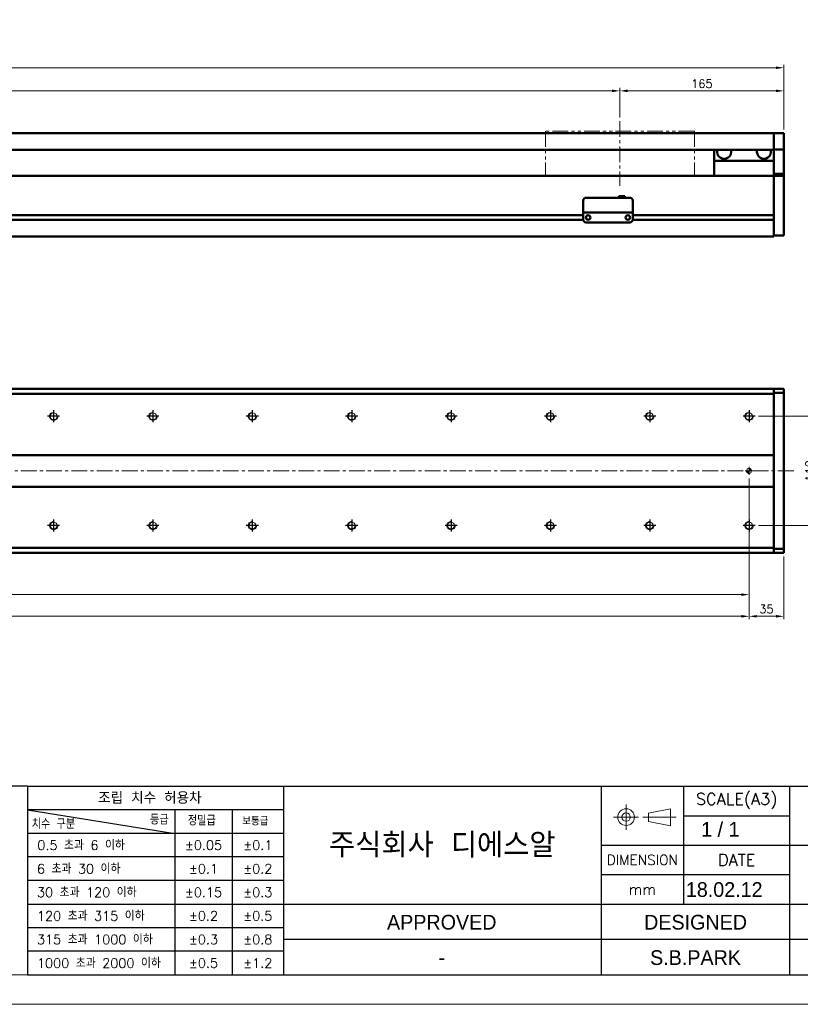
# Model space of a CAD drawing. Header units: millimetres. Extents: x 46891 to 51038, y 6223 to 10291.
# Tile 6 of 8: x 49800 to 50586, y 8529 to 9520. Entities that reach past the tile are written whole.
import ezdxf
from ezdxf.enums import TextEntityAlignment as Align

# ---------------------------------------------------------------- set-up
doc = ezdxf.new("R2010")
doc.units = ezdxf.units.MM
doc.header["$LTSCALE"] = 0.5
doc.linetypes.add('CENTER', pattern=[50.8, 31.75, -6.35, 6.35, -6.35])
doc.linetypes.add('PHANTOM', pattern=[63.5, 31.75, -6.35, 6.35, -6.35, 6.35, -6.35])
doc.layers.get('0').update_dxf_attribs({"lineweight": 20})
doc.layers.add('1', color=1, linetype='CENTER', lineweight=13)
doc.layers.add('외형선(ISO)', color=7, linetype='Continuous', lineweight=50)
for name, color, linetype in [('3', 3, 'Continuous'), ('C', 1, 'CENTER'), ('DIM', 4, 'Continuous')]:
    doc.layers.add(name, color=color, linetype=linetype)
doc.styles.add('ACISOGDT', font='amgdt.shx')
doc.styles.add('DSR TEXT', font='romans.shx', dxfattribs={"bigfont": 'whgtxt.shx'})
doc.styles.get("Standard").update_dxf_attribs({"font": 'romans.shx', "bigfont": 'whgtxt.shx'})
doc.dimstyles.new('DSR', dxfattribs={"dimscale": 2, "dimtxt": 3, "dimasz": 3, "dimexe": 0.5, "dimexo": 0.5, "dimgap": 0.5, "dimtad": 1, "dimdsep": 46, "dimtxsty": 'Standard', "dimcen": 2.5, "dimclrd": 4, "dimclre": 4, "dimclrt": 2, "dimadec": 0, "dimazin": 2, "dimtfac": 1, "dimtmove": 0, "dimatfit": 3, "dimfxl": 0, "dimlwd": -1, "dimlwe": -1, "dimarcsym": 0})

# ---------------------------------------------------------------- blocks, each defined once
blk = doc.blocks.new('A$C13F00394')
for p, q in [((109.11, 28.14), (105.34, 27.43)), ((105.34, 27.43), (105.34, 26.01)), ((109.11, 25.3), (109.11, 28.14)), ((105.34, 26.01), (109.11, 25.3))]:
    blk.add_line(p, q)
for radius in [1.42, 0.71]:
    blk.add_circle((101.56, 26.76), radius)
at = {"layer": '1'}
for p, q in [((101.56, 28.89), (101.56, 24.63)), ((103.69, 26.76), (99.44, 26.76)), ((104.41, 26.76), (110.04, 26.76))]:
    blk.add_line(p, q, dxfattribs=at)
at = {"layer": '3'}
for p, q in [((0, 32), (-207.68, 32)), ((0, 32), (202.32, 32)), ((0, 32), (0, 0)), ((43.43, 32), (43.43, 0)), ((97.32, 32), (97.32, 12)), ((111.32, 32), (111.32, 12)), ((129.32, 32), (129.32, 0)), ((0, 28), (25, 24)), ((43.43, 28), (0, 28)), ((25, 28), (25, 0)), ((34.7, 28), (34.7, 0)), ((111.32, 27), (129.32, 27)), ((43.43, 24), (0, 24)), ((97.32, 22), (202.32, 22)), ((43.43, 20), (0, 20)), ((97.32, 17), (129.32, 17)), ((43.43, 16), (0, 16)), ((0, 12), (129.32, 12)), ((97.32, 12), (97.32, 0)), ((129.32, 12), (202.32, 12)), ((43.43, 8), (0, 8)), ((97.32, 6), (43.43, 6)), ((129.32, 6), (97.32, 6)), ((202.32, 6), (129.32, 6)), ((43.43, 4), (0, 4)), ((0, 0), (202.32, 0))]:
    blk.add_line(p, q, dxfattribs=at)
at = {"color": 0, "style": 'DSR TEXT'}
for s, height, p in [('조립 치수 허용차', 2, (11.97, 29.02)), ('등급', 1.5, (20.77, 25.52)), ('정밀급', 1.5, (27.18, 25.37)), ('보통급', 1.3, (36.41, 25.38)), ('치수 구분', 1.5, (0.69, 24.78)), (' 0.5 초과 6 이하', 1.6, (0.56, 21.19)), (' 6 초과 30 이하', 1.6, (0.49, 17.19)), (' 30 초과 120 이하', 1.6, (0.49, 13.19)), (' 120 초과 315 이하', 1.6, (0.49, 9.19)), (' 315 초과 1000 이하', 1.6, (0.49, 5.19)), (' 1000 초과 2000 이하', 1.6, (0.49, 1.19))]:
    blk.add_text(s, height=height, dxfattribs=at).set_placement(p)
at = {"color": 7, "style": 'ACISOGDT'}
for s, p in [('APPROVED', (70.28, 8.93)), ('DESIGNED', (113.35, 8.93))]:
    blk.add_text(s, height=2.5, dxfattribs=at).set_placement(p, align=Align.MIDDLE_CENTER)
at = {"color": 7, "attachment_point": 5, "style": 'DSR TEXT'}
for s, insert, char_height in [('SCALE(A3)', (120.32, 29.5), 2), ('주식회사 디에스알', (70.37, 22), 4.2), ('DIMENSION', (104.32, 19.5), 1.7), ('DATE', (120.32, 19.5), 2), ('mm', (104.32, 14.5), 1.8)]:
    blk.add_mtext(s, dxfattribs=dict(at, insert=insert, char_height=char_height))
at = {"color": 0, "char_height": 1.6, "attachment_point": 5, "style": 'DSR TEXT'}
for s, insert in [('%%P0.05', (29.85, 22)), ('%%P0.1', (39.07, 22)), ('%%P0.1', (29.85, 18)), ('%%P0.2', (39.07, 18)), ('%%P0.15', (29.85, 14)), ('%%P0.3', (39.07, 14)), ('%%P0.2', (29.85, 10)), ('%%P0.5', (39.07, 10)), ('%%P0.3', (29.85, 6)), ('%%P0.8', (39.07, 6)), ('%%P0.5', (29.85, 2)), ('%%P1.2', (39.07, 2))]:
    blk.add_mtext(s, dxfattribs=dict(at, insert=insert))
blk = doc.blocks.new('A$C1C1952E1')
at = {"color": 1}
blk.add_lwpolyline([(0, 0), (420, 0), (420, 297), (0, 297)], close=True, dxfattribs=at)
at = {"color": 3}
blk.add_lwpolyline([(5, 5), (415, 5), (415, 292), (5, 292)], close=True, dxfattribs=at)
blk = doc.blocks.new('*D78')
at = {"color": 1, "linetype": 'ByBlock'}
for p, q in [((49004.5, 9421.41), (49004.5, 9451.32)), ((49012.3, 9448.32), (50396.7, 9448.32)), ((50404.5, 9421.41), (50404.5, 9451.32))]:
    blk.add_line(p, q, dxfattribs=at)
at = {"color": 1}
for points in [[(49012.3, 9449.62), (49012.3, 9447.02), (49004.5, 9448.32)], [(50396.7, 9449.62), (50396.7, 9447.02), (50404.5, 9448.32)]]:
    blk.add_solid(points, dxfattribs=at)
at = {"layer": 'Defpoints', "color": 0}
for p in [(50404.5, 9448.32), (49004.5, 9417.81), (50404.5, 9417.81)]:
    blk.add_point(p, dxfattribs=at)
at = {"color": 3, "insert": (49704.5, 9455.52), "char_height": 8.4, "attachment_point": 5, "style": 'DSR TEXT'}
blk.add_mtext('STROKE : 1400', dxfattribs=at)
blk = doc.blocks.new('*D79')
at = {"color": 1, "linetype": 'ByBlock'}
for p, q in [((50404.5, 9421.41), (50404.5, 9451.32)), ((50412.3, 9448.32), (50561.7, 9448.32)), ((50569.5, 9409.41), (50569.5, 9451.32))]:
    blk.add_line(p, q, dxfattribs=at)
at = {"color": 1}
for points in [[(50412.3, 9449.62), (50412.3, 9447.02), (50404.5, 9448.32)], [(50561.7, 9449.62), (50561.7, 9447.02), (50569.5, 9448.32)]]:
    blk.add_solid(points, dxfattribs=at)
at = {"layer": 'Defpoints', "color": 0}
for p in [(50569.5, 9448.32), (50404.5, 9417.81), (50569.5, 9405.81)]:
    blk.add_point(p, dxfattribs=at)
at = {"color": 3, "insert": (50487, 9455.52), "char_height": 8.4, "attachment_point": 5, "style": 'DSR TEXT'}
blk.add_mtext('165', dxfattribs=at)
blk = doc.blocks.new('*D80')
at = {"color": 1, "linetype": 'ByBlock'}
for p, q in [((48799.5, 9409.41), (48799.5, 9474.57)), ((50569.5, 9409.41), (50569.5, 9474.57)), ((50561.7, 9471.57), (48807.3, 9471.57))]:
    blk.add_line(p, q, dxfattribs=at)
at = {"color": 1}
for points in [[(48807.3, 9472.87), (48807.3, 9470.27), (48799.5, 9471.57)], [(50561.7, 9472.87), (50561.7, 9470.27), (50569.5, 9471.57)]]:
    blk.add_solid(points, dxfattribs=at)
at = {"layer": 'Defpoints', "color": 0}
for p in [(48799.5, 9471.57), (48799.5, 9405.81), (50569.5, 9405.81)]:
    blk.add_point(p, dxfattribs=at)
at = {"color": 3, "insert": (49684.5, 9478.77), "char_height": 8.4, "attachment_point": 5, "style": 'DSR TEXT'}
blk.add_mtext('1770', dxfattribs=at)
blk = doc.blocks.new('A$C33E56CC6')
h = blk.add_hatch()
h.set_pattern_fill('ANSI31', color=256, style=0)
h.set_pattern_definition([(45, (-7065.45672, -6508.5399), (-0.0883883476, 0.0883883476), [])])
h.paths.add_polyline_path([(4, 6.5, 0.414214), (1.5, 4), (4, 4)])
h.paths.add_polyline_path([(6.5, 4), (4, 4), (4, 1.5, 0.414214)])
blk.add_circle((4, 4), 2.5)
at = {"layer": '1'}
for p, q in [((0, 4), (8, 4)), ((4, 0), (4, 8))]:
    blk.add_line(p, q, dxfattribs=at)
blk = doc.blocks.new('tap8')
blk.add_circle((0, 0), 3.4)
at = {"layer": 'C', "color": 1, "linetype": 'CENTER'}
for p, q in [((-6.05, 0), (6.05, 0)), ((0, -6.05), (0, 6.05))]:
    blk.add_line(p, q, dxfattribs=at)
at = {"layer": 'DIM', "color": 3}
blk.add_arc((0, 0), 4, 263.84551, 189.43144, dxfattribs=at)
blk = doc.blocks.new('*D92')
at = {"color": 1, "linetype": 'ByBlock'}
for p, q in [((48834.5, 9001.15), (48834.5, 8916.49)), ((50534.5, 9001.15), (50534.5, 8916.49)), ((48842.3, 8919.49), (50526.7, 8919.49))]:
    blk.add_line(p, q, dxfattribs=at)
at = {"color": 1}
for points in [[(48842.3, 8920.79), (48842.3, 8918.19), (48834.5, 8919.49)], [(50526.7, 8920.79), (50526.7, 8918.19), (50534.5, 8919.49)]]:
    blk.add_solid(points, dxfattribs=at)
at = {"layer": 'Defpoints', "color": 0}
for p in [(48834.5, 9004.75), (50534.5, 9004.75), (50534.5, 8919.49)]:
    blk.add_point(p, dxfattribs=at)
at = {"color": 3, "insert": (49684.5, 8926.69), "char_height": 8.4, "attachment_point": 5, "style": 'DSR TEXT'}
blk.add_mtext('17X100PITCH=1700', dxfattribs=at)
blk = doc.blocks.new('*D93')
at = {"color": 1, "linetype": 'ByBlock'}
for p, q in [((50534.5, 9001.15), (50534.5, 8916.49)), ((50569.5, 8979.7), (50569.5, 8916.49)), ((50542.3, 8919.49), (50561.7, 8919.49))]:
    blk.add_line(p, q, dxfattribs=at)
at = {"color": 1}
for points in [[(50542.3, 8920.79), (50542.3, 8918.19), (50534.5, 8919.49)], [(50561.7, 8920.79), (50561.7, 8918.19), (50569.5, 8919.49)]]:
    blk.add_solid(points, dxfattribs=at)
at = {"layer": 'Defpoints', "color": 0}
for p in [(50534.5, 9004.75), (50569.5, 8983.3), (50569.5, 8919.49)]:
    blk.add_point(p, dxfattribs=at)
at = {"color": 3, "insert": (50552, 8926.69), "char_height": 8.4, "attachment_point": 5, "style": 'DSR TEXT'}
blk.add_mtext('35', dxfattribs=at)
blk = doc.blocks.new('*D94')
at = {"color": 1, "linetype": 'ByBlock'}
for p, q in [((48834.5, 9058.2), (48834.5, 8938.3)), ((50534.5, 9058.2), (50534.5, 8938.3)), ((48842.3, 8941.3), (50526.7, 8941.3))]:
    blk.add_line(p, q, dxfattribs=at)
at = {"color": 1}
for points in [[(48842.3, 8942.6), (48842.3, 8940), (48834.5, 8941.3)], [(50526.7, 8942.6), (50526.7, 8940), (50534.5, 8941.3)]]:
    blk.add_solid(points, dxfattribs=at)
at = {"layer": 'Defpoints', "color": 0}
for p in [(48834.5, 9061.8), (50534.5, 9061.8), (50534.5, 8941.3)]:
    blk.add_point(p, dxfattribs=at)
at = {"color": 3, "insert": (49684.5, 8948.5), "char_height": 8.4, "attachment_point": 5, "style": 'DSR TEXT'}
blk.add_mtext('1700%%P0.02', dxfattribs=at)
blk = doc.blocks.new('*D96')
at = {"color": 1, "linetype": 'ByBlock'}
for p, q in [((50544.15, 9120.8), (50605.79, 9120.8)), ((50602.79, 9018.6), (50602.79, 9113)), ((50544.15, 9010.8), (50605.79, 9010.8))]:
    blk.add_line(p, q, dxfattribs=at)
at = {"color": 1}
for points in [[(50601.48, 9113), (50604.09, 9113), (50602.79, 9120.8)], [(50601.48, 9018.6), (50604.09, 9018.6), (50602.79, 9010.8)]]:
    blk.add_solid(points, dxfattribs=at)
at = {"layer": 'Defpoints', "color": 0}
for p in [(50540.55, 9120.8), (50602.79, 9120.8), (50540.55, 9010.8)]:
    blk.add_point(p, dxfattribs=at)
at = {"color": 3, "insert": (50595.59, 9065.8), "char_height": 8.4, "attachment_point": 5, "rotation": 90, "style": 'DSR TEXT'}
blk.add_mtext('110', dxfattribs=at)

msp = doc.modelspace()

# ---------------------------------------------------------------- linework, layer by layer
at = {"color": 6, "linetype": 'PHANTOM'}
for p, q in [((50479.50234, 9407.81317), (50329.50234, 9407.81317)), ((50329.50234, 9407.81317), (50329.50234, 9362.81317)), ((50479.50234, 9407.81317), (50479.50234, 9362.81317))]:
    msp.add_line(p, q, dxfattribs=at)
at = {"layer": '1'}
for p, q in [((50404.50234, 9417.81317), (50404.50234, 9352.81317)), ((50579.50234, 9065.80108), (48789.50234, 9065.80108))]:
    msp.add_line(p, q, dxfattribs=at)
at = {"layer": '3'}
msp.add_line((49808.28287, 8558.65502), (51008.40982, 8558.65502), dxfattribs=at)
at = {"layer": '외형선(ISO)'}
for p, q in [((50559.50234, 9405.81317), (49079.50234, 9405.81317)), ((50559.50234, 9405.81317), (50559.50234, 9403.81317)), ((50559.50234, 9405.81317), (50569.50234, 9405.81317)), ((50559.50234, 9403.81317), (50559.50234, 9405.81317)), ((50569.50234, 9403.81317), (50569.50234, 9405.81317)), ((50559.50234, 9402.30045), (50559.50234, 9403.81317)), ((50559.50234, 9403.81317), (50559.50234, 9402.30045)), ((50559.50234, 9401.80147), (50559.50234, 9402.30045)), ((50559.50234, 9402.30045), (50559.50234, 9401.80147)), ((50559.50234, 9401.80147), (50559.50234, 9400.26088)), ((50559.50234, 9400.26088), (50559.50234, 9401.80147)), ((50559.50234, 9400.26088), (50559.50234, 9397.27629)), ((50559.50234, 9397.27629), (50559.50234, 9400.26088)), ((50559.50234, 9389.49884), (50559.50234, 9397.27629)), ((50559.50234, 9397.27629), (50559.50234, 9389.49884)), ((50569.50234, 9403.81317), (50569.50234, 9402.30045)), ((50569.50234, 9402.30045), (50569.50234, 9401.80147)), ((50569.50234, 9400.26088), (50569.50234, 9401.80147)), ((50569.50234, 9397.27629), (50569.50234, 9400.26088)), ((50569.50234, 9397.27629), (50569.50234, 9389.49884)), ((50559.50234, 9388.81317), (49079.50234, 9388.81317)), ((50499.50234, 9388.81317), (50499.50234, 9377.81317)), ((50559.50234, 9389.13986), (50559.50234, 9389.49884)), ((50559.50234, 9364.73623), (50559.50234, 9389.13986)), ((50559.50234, 9389.13986), (50569.50234, 9389.13986)), ((50569.50234, 9389.49884), (50569.50234, 9389.13986)), ((50569.50234, 9389.13986), (50569.50234, 9364.73623)), ((50499.50234, 9377.81317), (50559.50234, 9377.81317)), ((50499.50234, 9362.81317), (50499.50234, 9377.81317)), ((50559.50234, 9362.81317), (50559.50234, 9364.73623)), ((50559.50234, 9364.73623), (50569.50234, 9364.73623)), ((50569.50234, 9364.73623), (50569.50234, 9362.81317)), ((48809.50234, 9362.81317), (50559.50234, 9362.81317)), ((50559.50234, 9359.81317), (50559.50234, 9362.81317)), ((50559.50234, 9362.81317), (50559.50234, 9359.81317)), ((50559.50234, 9362.81317), (50569.50234, 9362.81317)), ((50559.50234, 9359.81317), (50559.50234, 9323.26317)), ((50559.50234, 9308.05581), (50559.50234, 9359.81317)), ((50569.50234, 9359.81317), (50569.50234, 9362.81317)), ((50569.50234, 9359.81317), (50569.50234, 9308.05581)), ((50367.50234, 9327.81336), (50367.50234, 9337.81336)), ((50370.50234, 9340.81336), (50414.50234, 9340.81336)), ((50403.50234, 9342.31336), (50403.50234, 9340.81336)), ((50403.50234, 9342.31336), (50409.50234, 9342.31336)), ((50409.50234, 9342.31336), (50409.50234, 9340.81336)), ((50417.50234, 9337.81336), (50417.50234, 9327.81336)), ((50367.50234, 9327.81336), (50367.50234, 9325.81336)), ((50367.50234, 9325.81333), (50367.50234, 9325.81336)), ((50367.50234, 9325.81336), (50417.50234, 9325.81336)), ((50367.50234, 9325.31333), (50367.50234, 9325.81333)), ((50367.50234, 9318.81333), (50367.50234, 9325.31333)), ((50417.50234, 9325.81336), (50417.50234, 9327.81336)), ((50417.50234, 9325.81336), (50417.50234, 9325.81333)), ((50417.50234, 9325.81333), (50417.50234, 9325.31333)), ((50417.50234, 9325.31333), (50417.50234, 9318.81333)), ((49063.49189, 9318.56317), (50367.51279, 9318.56317)), ((49063.49189, 9318.56317), (50367.51279, 9318.56317)), ((49063.50234, 9323.06317), (50367.50234, 9323.06317)), ((49063.50234, 9323.06317), (50367.50234, 9323.06317)), ((50370.50234, 9315.81333), (50414.50234, 9315.81333)), ((50372.47553, 9323.06317), (50372.52915, 9323.06317)), ((50412.47553, 9323.06317), (50412.52915, 9323.06317)), ((50417.49189, 9318.56317), (50559.50234, 9318.56317)), ((50417.50234, 9323.06317), (50559.50234, 9323.06317)), ((50559.50234, 9318.36317), (50559.50234, 9308.05581)), ((50559.50234, 9305.93449), (50559.50234, 9308.05581)), ((50559.50234, 9308.05581), (50559.50234, 9305.93449)), ((50559.50234, 9305.93449), (50559.50234, 9301.81317)), ((50559.50234, 9302.81317), (50559.50234, 9305.93449)), ((50569.50234, 9305.93449), (50569.50234, 9308.05581)), ((50569.50234, 9305.93449), (50569.50234, 9302.81317)), ((48809.50234, 9301.81317), (50559.50234, 9301.81317)), ((50559.50234, 9302.81317), (50569.50234, 9302.81317)), ((48809.50234, 9148.30108), (50559.50234, 9148.30108)), ((50559.50234, 9148.30108), (50559.50234, 9147.4224)), ((50559.50234, 9148.30108), (50569.50234, 9148.30108)), ((50559.50234, 9147.4224), (50559.50234, 9148.30108)), ((50559.50234, 9143.30108), (50559.50234, 9147.4224)), ((50559.50234, 9147.4224), (50559.50234, 9144.30108)), ((50569.50234, 9148.30108), (50569.50234, 9147.4224)), ((50569.50234, 9144.30108), (50569.50234, 9147.4224)), ((50559.50234, 9143.30108), (48809.50234, 9143.30108)), ((50569.50234, 9144.30108), (50559.50234, 9144.30108)), ((50559.50234, 9081.80108), (50559.50234, 9143.30108)), ((50569.50234, 8987.30108), (50569.50234, 9144.30108)), ((48809.50234, 9081.80108), (50559.50234, 9081.80108)), ((50559.50234, 9080.94753), (50559.50234, 9081.80108)), ((50559.50234, 9080.59398), (50559.50234, 9080.94753)), ((50559.50234, 9051.00819), (50559.50234, 9080.59398)), ((50559.50234, 9080.59398), (50559.50234, 9051.00819)), ((50559.50234, 9049.80108), (48809.50234, 9049.80108)), ((50559.50234, 9050.65464), (50559.50234, 9051.00819)), ((50559.50234, 9049.80108), (50559.50234, 9050.65464)), ((50559.50234, 8988.30108), (50559.50234, 9049.80108)), ((48809.50234, 8988.30108), (50559.50234, 8988.30108)), ((50559.50234, 8984.17976), (50559.50234, 8988.30108)), ((48809.50234, 8983.30108), (50559.50234, 8983.30108)), ((50559.50234, 8987.30108), (50569.50234, 8987.30108)), ((50559.50234, 8987.30108), (50559.50234, 8984.17976)), ((50559.50234, 8984.17976), (50559.50234, 8983.30108)), ((50559.50234, 8983.30108), (50559.50234, 8984.17976)), ((50559.50234, 8983.30108), (50569.50234, 8983.30108)), ((50569.50234, 8984.17976), (50569.50234, 8987.30108)), ((50569.50234, 8984.17976), (50569.50234, 8983.30108))]:
    msp.add_line(p, q, dxfattribs=at)
for centre in [(50372.50234, 9320.81332), (50412.50234, 9320.81332)]:
    msp.add_circle(centre, 2.25, dxfattribs=at)
for centre, radius, start, end in [((50509.50234, 9386.81317), 7, 163.3984504, 16.6015496), ((50549.50234, 9386.81317), 7, 163.3984504, 16.6015496), ((50370.50234, 9337.81336), 3, 90, 180), ((50414.50234, 9337.81336), 3, 0, 90), ((50370.50234, 9318.81333), 3, 180, 270), ((50414.50234, 9318.81333), 3, 270, 0)]:
    msp.add_arc(centre, radius, start, end, dxfattribs=at)

# ---------------------------------------------------------------- block references
at = {"xscale": 5.931900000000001, "yscale": 5.931900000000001, "zscale": 5.931900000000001}
for name, p in [('A$C1C1952E1', (48546.67132, 8528.99552)), ('A$C13F00394', (49808.28288, 8558.65502))]:
    msp.add_blockref(name, p, dxfattribs=at)
at = {"xscale": -1}
for name, p, rotation in [('tap8', (49834.50234, 9120.80108), 90), ('tap8', (49934.50234, 9120.80108), 90), ('tap8', (50034.50234, 9120.80108), 90), ('tap8', (50134.50234, 9120.80108), 90), ('tap8', (50234.50234, 9120.80108), 90), ('tap8', (50334.50234, 9120.80108), 90), ('tap8', (50434.50234, 9120.80108), 90), ('tap8', (50534.50234, 9120.80108), 90), ('A$C33E56CC6', (50530.50234, 9069.80108), 180), ('tap8', (49834.50234, 9010.80108), 90), ('tap8', (49934.50234, 9010.80108), 90), ('tap8', (50034.50234, 9010.80108), 90), ('tap8', (50134.50234, 9010.80108), 90), ('tap8', (50234.50234, 9010.80108), 90), ('tap8', (50334.50234, 9010.80108), 90), ('tap8', (50434.50234, 9010.80108), 90), ('tap8', (50534.50234, 9010.80108), 90)]:
    msp.add_blockref(name, p, dxfattribs=dict(at, rotation=rotation))

# ---------------------------------------------------------------- texts
at = {"color": 2, "style": 'ACISOGDT'}
for s, p in [('1 / 1', (50486.332, 8697.63096)), ('18.02.12', (50470.92073, 8637.10161))]:
    msp.add_text(s, height=14.82975, dxfattribs=at).set_placement(p)
for s, p in [('S.B.PARK', (50480.64156, 8576.00699)), ('-', (50225.19427, 8576.00699))]:
    msp.add_text(s, height=14.82975, dxfattribs=at).set_placement(p, align=Align.MIDDLE_CENTER)

# ---------------------------------------------------------------- dimensions: what is measured, and where the dimension line sits
for base, p1, p2, picture, middle in [((48799.50234, 9471.57296), (50569.50234, 9405.81317), (48799.50234, 9405.81317), '*D80', (49684.50234, 9478.77296)), ((50569.50234, 9448.31988), (50404.50234, 9417.81317), (50569.50234, 9405.81317), '*D79', (50487.00234, 9455.51988)), ((50569.50234, 8919.4912), (50534.50234, 9004.75411), (50569.50234, 8983.30108), '*D93', (50552.00234, 8926.6912))]:
    dim = msp.add_linear_dim(base=base, p1=p1, p2=p2, dimstyle='DSR', override={"dimscale": 3, "dimtxt": 2.8, "dimasz": 2.600136, "dimexe": 1, "dimexo": 1.2, "dimgap": 1, "dimdec": 4, "dimtxsty": 'DSR TEXT', "dimclrd": 1, "dimclre": 1, "dimclrt": 3, "dimtdec": 4, "dimtix": 1})
    dim.commit()
    dim.dimension.update_dxf_attribs({"geometry": picture, "text_midpoint": middle})
for base, p1, p2, text, picture, middle in [((50404.50234, 9448.31988), (49004.50234, 9417.81317), (50404.50234, 9417.81317), 'STROKE : <>', '*D78', (49704.50234, 9455.51988)), ((50534.50234, 8941.30322), (48834.50234, 9061.80108), (50534.50234, 9061.80108), '<>%%P0.02', '*D94', (49684.50234, 8948.50322)), ((50534.50234, 8919.4912), (48834.50234, 9004.75411), (50534.50234, 9004.75411), '17X100PITCH=<>', '*D92', (49684.50234, 8926.6912))]:
    dim = msp.add_linear_dim(base=base, p1=p1, p2=p2, text=text, dimstyle='DSR', override={"dimscale": 3, "dimtxt": 2.8, "dimasz": 2.600136, "dimexe": 1, "dimexo": 1.2, "dimgap": 1, "dimdec": 4, "dimtxsty": 'DSR TEXT', "dimclrd": 1, "dimclre": 1, "dimclrt": 3, "dimtdec": 4, "dimtix": 1})
    dim.commit()
    dim.dimension.update_dxf_attribs({"geometry": picture, "text_midpoint": middle})
dim = msp.add_linear_dim(base=(50602.78505, 9120.80108), p1=(50540.54931, 9010.80108), p2=(50540.54931, 9120.80108), angle=270, dimstyle='DSR', override={"dimscale": 3, "dimtxt": 2.8, "dimasz": 2.600136, "dimexe": 1, "dimexo": 1.2, "dimgap": 1, "dimdec": 4, "dimtxsty": 'DSR TEXT', "dimclrd": 1, "dimclre": 1, "dimclrt": 3, "dimtdec": 4, "dimtix": 1})
dim.commit()
dim.dimension.update_dxf_attribs({"geometry": '*D96', "text_midpoint": (50595.58505, 9065.80108)})

doc.saveas('drawing.dxf')
